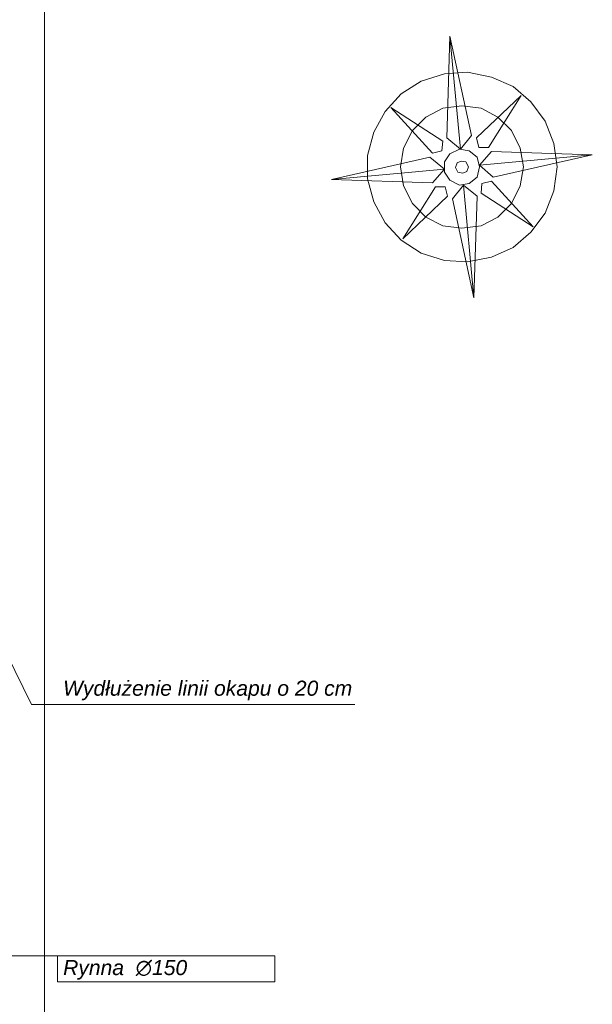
# Model space of a CAD drawing. Header units: millimetres. Extents: x -740 to 33545, y 5178 to 22494.
# Tile 97 of 256: x 11932 to 12538, y 6903 to 7945. Entities that reach past the tile are written whole.
import ezdxf

# ---------------------------------------------------------------- set-up
doc = ezdxf.new("R2010")
doc.units = ezdxf.units.MM
doc.header["$MEASUREMENT"] = 0
for name, color, linetype, lineweight in [('linia opisowa', 252, 'Continuous', 9), ('Nowe_820-G Rysunki Obrazki_Nr_pióra__23', 252, 'Continuous', 15), ('wymiarowanie', 252, 'Continuous', 9)]:
    doc.layers.add(name, color=color, linetype=linetype, lineweight=lineweight)

msp = doc.modelspace()

# ---------------------------------------------------------------- linework, layer by layer
at = {"layer": 'Nowe_820-G Rysunki Obrazki_Nr_pióra__23', "linetype": 'Continuous', "lineweight": 15}
for points in [[(12387.79, 7927.29), (12384.4, 7819.76)], [(12384.4, 7819.76), (12387.79, 7927.29)], [(12398.79, 7807.91), (12387.79, 7927.29)], [(12387.79, 7927.29), (12410.65, 7822.3)], [(12398.79, 7807.91), (12387.79, 7927.29)], [(12387.79, 7927.29), (12410.65, 7822.3)], [(12381.86, 7887.49), (12357.31, 7879.87)], [(12381.86, 7887.49), (12357.31, 7879.87)], [(12406.41, 7889.19), (12381.86, 7887.49)], [(12406.41, 7889.19), (12381.86, 7887.49)], [(12431.81, 7884.11), (12406.41, 7889.19)], [(12431.81, 7884.11), (12406.41, 7889.19)], [(12454.67, 7873.95), (12431.81, 7884.11)], [(12454.67, 7873.95), (12431.81, 7884.11)], [(12357.31, 7879.87), (12336.14, 7866.33)], [(12357.31, 7879.87), (12336.14, 7866.33)], [(12473.3, 7857.86), (12454.67, 7873.95)], [(12473.3, 7857.86), (12454.67, 7873.95)], [(12336.14, 7866.33), (12319.21, 7847.7)], [(12336.14, 7866.33), (12319.21, 7847.7)], [(12415.73, 7819.76), (12463.14, 7864.63)], [(12463.14, 7864.63), (12415.73, 7819.76)], [(12463.14, 7864.63), (12428.43, 7809.6)], [(12428.43, 7809.6), (12463.14, 7864.63)], [(12380.17, 7816.37), (12325.13, 7851.93)], [(12325.13, 7851.93), (12369.16, 7803.67)], [(12380.17, 7816.37), (12325.13, 7851.93)], [(12325.13, 7851.93), (12369.16, 7803.67)], [(12400.49, 7853.63), (12380.17, 7851.09)], [(12400.49, 7853.63), (12380.17, 7851.09)], [(12420.81, 7851.09), (12400.49, 7853.63)], [(12420.81, 7851.09), (12400.49, 7853.63)], [(12488.54, 7837.54), (12473.3, 7857.86)], [(12488.54, 7837.54), (12473.3, 7857.86)], [(12319.21, 7847.7), (12307.35, 7825.69)], [(12319.21, 7847.7), (12307.35, 7825.69)], [(12362.39, 7841.77), (12347.99, 7827.38)], [(12362.39, 7841.77), (12347.99, 7827.38)], [(12380.17, 7851.09), (12362.39, 7841.77)], [(12380.17, 7851.09), (12362.39, 7841.77)], [(12438.59, 7841.77), (12420.81, 7851.09)], [(12438.59, 7841.77), (12420.81, 7851.09)], [(12452.98, 7827.38), (12438.59, 7841.77)], [(12452.98, 7827.38), (12438.59, 7841.77)], [(12497.85, 7813.83), (12488.54, 7837.54)], [(12497.85, 7813.83), (12488.54, 7837.54)], [(12307.35, 7825.69), (12300.58, 7801.13)], [(12307.35, 7825.69), (12300.58, 7801.13)], [(12347.99, 7827.38), (12338.68, 7808.75)], [(12347.99, 7827.38), (12338.68, 7808.75)], [(12410.65, 7822.3), (12398.79, 7807.91)], [(12410.65, 7822.3), (12398.79, 7807.91)], [(12462.29, 7808.75), (12452.98, 7827.38)], [(12462.29, 7808.75), (12452.98, 7827.38)], [(12379.32, 7806.21), (12380.17, 7816.37)], [(12379.32, 7806.21), (12380.17, 7816.37)], [(12384.4, 7819.76), (12398.79, 7807.91)], [(12398.79, 7807.91), (12384.4, 7819.76)], [(12418.27, 7809.6), (12415.73, 7819.76)], [(12415.73, 7819.76), (12418.27, 7809.6)], [(12501.24, 7789.28), (12497.85, 7813.83)], [(12501.24, 7789.28), (12497.85, 7813.83)], [(12366.62, 7799.44), (12262.48, 7775.73)], [(12262.48, 7775.73), (12366.62, 7799.44)], [(12300.58, 7801.13), (12300.58, 7776.58)], [(12300.58, 7801.13), (12300.58, 7776.58)], [(12338.68, 7808.75), (12335.29, 7789.28)], [(12338.68, 7808.75), (12335.29, 7789.28)], [(12366.62, 7799.44), (12381.86, 7786.74)], [(12381.86, 7786.74), (12366.62, 7799.44)], [(12369.16, 7803.67), (12379.32, 7806.21)], [(12369.16, 7803.67), (12379.32, 7806.21)], [(12387.79, 7802.83), (12381.86, 7794.36)], [(12387.79, 7802.83), (12381.86, 7794.36)], [(12397.95, 7807.91), (12387.79, 7802.83)], [(12397.95, 7807.91), (12387.79, 7802.83)], [(12408.11, 7806.21), (12397.95, 7807.91)], [(12408.11, 7806.21), (12397.95, 7807.91)], [(12416.57, 7799.44), (12408.11, 7806.21)], [(12416.57, 7799.44), (12408.11, 7806.21)], [(12419.11, 7789.28), (12416.57, 7799.44)], [(12419.11, 7789.28), (12416.57, 7799.44)], [(12428.43, 7809.6), (12418.27, 7809.6)], [(12418.27, 7809.6), (12428.43, 7809.6)], [(12431.81, 7805.37), (12419.11, 7790.97)], [(12431.81, 7805.37), (12419.11, 7790.97)], [(12419.11, 7790.97), (12538.49, 7801.98)], [(12419.11, 7790.97), (12538.49, 7801.98)], [(12538.49, 7801.98), (12431.81, 7805.37)], [(12538.49, 7801.98), (12431.81, 7805.37)], [(12538.49, 7801.98), (12433.51, 7778.27)], [(12433.51, 7778.27), (12538.49, 7801.98)], [(12465.68, 7789.28), (12462.29, 7808.75)], [(12465.68, 7789.28), (12462.29, 7808.75)], [(12335.29, 7789.28), (12338.68, 7768.96)], [(12335.29, 7789.28), (12338.68, 7768.96)], [(12381.86, 7794.36), (12381.86, 7783.35)], [(12381.86, 7794.36), (12381.86, 7783.35)], [(12395.41, 7793.51), (12393.71, 7788.43)], [(12395.41, 7793.51), (12393.71, 7788.43)], [(12399.64, 7795.21), (12395.41, 7793.51)], [(12399.64, 7795.21), (12395.41, 7793.51)], [(12404.72, 7794.36), (12399.64, 7795.21)], [(12404.72, 7794.36), (12399.64, 7795.21)], [(12407.26, 7789.28), (12404.72, 7794.36)], [(12407.26, 7789.28), (12404.72, 7794.36)], [(12405.57, 7784.2), (12407.26, 7789.28)], [(12405.57, 7784.2), (12407.26, 7789.28)], [(12416.57, 7778.27), (12419.11, 7789.28)], [(12416.57, 7778.27), (12419.11, 7789.28)], [(12433.51, 7778.27), (12419.11, 7790.97)], [(12419.11, 7790.97), (12433.51, 7778.27)], [(12462.29, 7768.96), (12465.68, 7789.28)], [(12462.29, 7768.96), (12465.68, 7789.28)], [(12497.85, 7763.88), (12501.24, 7789.28)], [(12497.85, 7763.88), (12501.24, 7789.28)], [(12262.48, 7775.73), (12381.86, 7786.74)], [(12381.86, 7786.74), (12262.48, 7775.73)], [(12369.16, 7772.35), (12381.86, 7786.74)], [(12381.86, 7786.74), (12369.16, 7772.35)], [(12381.86, 7783.35), (12387.79, 7774.89)], [(12381.86, 7783.35), (12387.79, 7774.89)], [(12393.71, 7788.43), (12396.25, 7783.35)], [(12393.71, 7788.43), (12396.25, 7783.35)], [(12396.25, 7783.35), (12401.33, 7782.51)], [(12396.25, 7783.35), (12401.33, 7782.51)], [(12401.33, 7782.51), (12405.57, 7784.2)], [(12401.33, 7782.51), (12405.57, 7784.2)], [(12262.48, 7775.73), (12369.16, 7772.35)], [(12369.16, 7772.35), (12262.48, 7775.73)], [(12300.58, 7776.58), (12307.35, 7752.03)], [(12300.58, 7776.58), (12307.35, 7752.03)], [(12337.83, 7713.08), (12372.55, 7768.11)], [(12372.55, 7768.11), (12337.83, 7713.08)], [(12338.68, 7768.96), (12347.99, 7750.33)], [(12338.68, 7768.96), (12347.99, 7750.33)], [(12372.55, 7768.11), (12382.71, 7768.11)], [(12382.71, 7768.11), (12372.55, 7768.11)], [(12382.71, 7768.11), (12385.25, 7757.95)], [(12385.25, 7757.95), (12382.71, 7768.11)], [(12387.79, 7774.89), (12397.95, 7769.81)], [(12387.79, 7774.89), (12397.95, 7769.81)], [(12402.18, 7769.81), (12390.33, 7755.41)], [(12390.33, 7755.41), (12402.18, 7769.81)], [(12397.95, 7769.81), (12408.11, 7771.5)], [(12397.95, 7769.81), (12408.11, 7771.5)], [(12402.18, 7769.81), (12413.19, 7650.43)], [(12416.57, 7757.95), (12402.18, 7769.81)], [(12416.57, 7757.95), (12402.18, 7769.81)], [(12402.18, 7769.81), (12413.19, 7650.43)], [(12408.11, 7771.5), (12416.57, 7778.27)], [(12408.11, 7771.5), (12416.57, 7778.27)], [(12420.81, 7761.34), (12421.65, 7771.5)], [(12421.65, 7771.5), (12420.81, 7761.34)], [(12421.65, 7771.5), (12431.81, 7774.04)], [(12431.81, 7774.04), (12421.65, 7771.5)], [(12431.81, 7774.04), (12475.84, 7725.78)], [(12475.84, 7725.78), (12431.81, 7774.04)], [(12452.98, 7750.33), (12462.29, 7768.96)], [(12452.98, 7750.33), (12462.29, 7768.96)], [(12385.25, 7757.95), (12337.83, 7713.08)], [(12337.83, 7713.08), (12385.25, 7757.95)], [(12413.19, 7650.43), (12416.57, 7757.95)], [(12413.19, 7650.43), (12416.57, 7757.95)], [(12475.84, 7725.78), (12420.81, 7761.34)], [(12420.81, 7761.34), (12475.84, 7725.78)], [(12488.54, 7740.17), (12497.85, 7763.88)], [(12488.54, 7740.17), (12497.85, 7763.88)], [(12307.35, 7752.03), (12319.21, 7730.01)], [(12307.35, 7752.03), (12319.21, 7730.01)], [(12347.99, 7750.33), (12362.39, 7735.94)], [(12347.99, 7750.33), (12362.39, 7735.94)], [(12390.33, 7755.41), (12413.19, 7650.43)], [(12413.19, 7650.43), (12390.33, 7755.41)], [(12438.59, 7735.94), (12452.98, 7750.33)], [(12438.59, 7735.94), (12452.98, 7750.33)], [(12473.3, 7719.85), (12488.54, 7740.17)], [(12473.3, 7719.85), (12488.54, 7740.17)], [(12319.21, 7730.01), (12336.14, 7711.39)], [(12319.21, 7730.01), (12336.14, 7711.39)], [(12362.39, 7735.94), (12380.17, 7726.63)], [(12362.39, 7735.94), (12380.17, 7726.63)], [(12380.17, 7726.63), (12400.49, 7724.09)], [(12380.17, 7726.63), (12400.49, 7724.09)], [(12400.49, 7724.09), (12420.81, 7726.63)], [(12400.49, 7724.09), (12420.81, 7726.63)], [(12420.81, 7726.63), (12438.59, 7735.94)], [(12420.81, 7726.63), (12438.59, 7735.94)], [(12454.67, 7703.77), (12473.3, 7719.85)], [(12454.67, 7703.77), (12473.3, 7719.85)], [(12336.14, 7711.39), (12357.31, 7697.84)], [(12336.14, 7711.39), (12357.31, 7697.84)], [(12357.31, 7697.84), (12381.86, 7690.22)], [(12357.31, 7697.84), (12381.86, 7690.22)], [(12431.81, 7693.61), (12454.67, 7703.77)], [(12431.81, 7693.61), (12454.67, 7703.77)], [(12381.86, 7690.22), (12406.41, 7688.53)], [(12381.86, 7690.22), (12406.41, 7688.53)], [(12406.41, 7688.53), (12431.81, 7693.61)], [(12406.41, 7688.53), (12431.81, 7693.61)]]:
    msp.add_lwpolyline(points, dxfattribs=at)
at = {"layer": 'wymiarowanie'}
for p, q in [((11944.88, 7220.45), (11892.33, 7327.06)), ((12287.17, 7220.45), (11944.88, 7220.45)), ((11972.5, 6954.53), (11917.4, 6954.53))]:
    msp.add_line(p, q, dxfattribs=at)
at = {"layer": 'wymiarowanie', "linetype": 'Continuous', "lineweight": 15}
msp.add_lwpolyline([(11958.67, 8099.16), (11958.67, 5249.28)], dxfattribs=at)
at = {"layer": 'wymiarowanie'}
msp.add_lwpolyline([(11972.5, 6954.53), (12202.58, 6954.53), (12202.58, 6927.16), (11972.5, 6927.16)], close=True, dxfattribs=at)

# ---------------------------------------------------------------- texts
at = {"layer": 'linia opisowa', "char_height": 15.96, "attachment_point": 7}
for s, insert, width in [('{\\fArial|b0|i1|c238|p0;Wydłużenie linii okapu o 20 cm}', (11978.28, 7224.93), 406.4755), ('{\\fArial|b0|i1|c238|p0;Rynna  ∅150}', (11978.34, 6929.49), 278.7922)]:
    msp.add_mtext(s, dxfattribs=dict(at, insert=insert, width=width))

doc.saveas('drawing.dxf')
